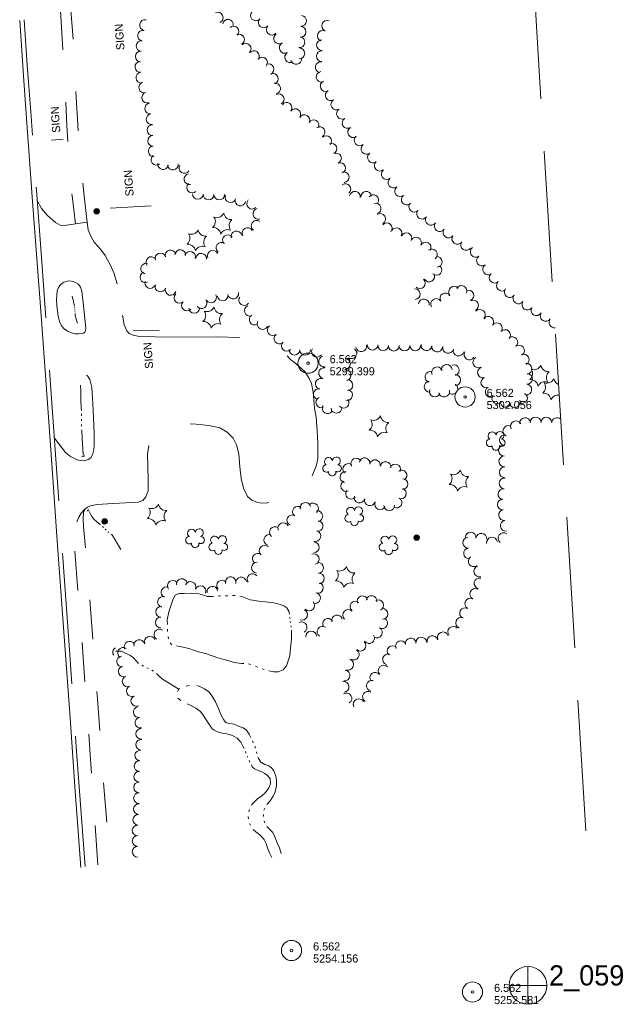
# Model space of a CAD drawing. Header units: feet. Extents: x 191031 to 192997, y 266342 to 267441.
# Tile 2 of 5: x 191639 to 192087, y 266342 to 267073. Entities that reach past the tile are written whole.
import ezdxf
from ezdxf.enums import TextEntityAlignment as Align

# ---------------------------------------------------------------- set-up
doc = ezdxf.new("R2010")
doc.units = ezdxf.units.FT
doc.header["$MEASUREMENT"] = 0
for name, pattern in [('DGN Style 3', [136.13208, 97.2372, -38.89488]), ('DGN Style 5', [68.06604, 29.17116, -38.89488]), ('DGN Style 6', [184.945154, 0.097237, -38.89488, 68.06604, -38.89488, 0.097237, -38.89488])]:
    doc.linetypes.add(name, pattern=pattern)
for name, color, linetype, lineweight in [('E_DWY', 3, 'DGN Style 3', 0), ('E_LAND_Vegetation', 20, 'Continuous', 0), ('E_MAP_Limits', 20, 'DGN Style 3', 0), ('E_MAP_PassPoints', 43, 'Continuous', 0), ('E_MISCPROP', 43, 'Continuous', 0), ('E_MISCPROP_Railing', 43, 'Continuous', 0), ('E_PATH_Sidewalk', 3, 'DGN Style 5', 0), ('E_RDWY', 43, 'Continuous', 13), ('E_RDWY_Gravel', 43, 'DGN Style 3', 13), ('E_WTR', 251, 'DGN Style 6', 0)]:
    doc.layers.add(name, color=color, linetype=linetype, lineweight=lineweight)
doc.styles.add('Style-IGR_FONT_0', font='IGR_FONT_0.shx')

# ---------------------------------------------------------------- blocks, each defined once
blk = doc.blocks.new('PP_5')
at = {"layer": 'E_MAP_PassPoints', "color": 43, "linetype": 'Continuous', "lineweight": 0}
for radius in [7.5, 0.96]:
    blk.add_circle((0, 0), radius, dxfattribs=at)
blk = doc.blocks.new('PP_6')
at = {"layer": 'E_MAP_PassPoints', "color": 43, "linetype": 'Continuous', "lineweight": 0}
for radius in [7.5, 0.96]:
    blk.add_circle((0, 0), radius, dxfattribs=at)
blk = doc.blocks.new('PHOTOC')
at = {"layer": 'E_MAP_Limits', "color": 3, "linetype": 'Continuous', "lineweight": 0}
for p, q in [((0.12, 14.06), (0.06, -13.8)), ((-13.79, 0.03), (14.12, 0.01))]:
    blk.add_line(p, q, dxfattribs=at)
blk.add_circle((0.17, 0.03), 14, dxfattribs=at)
blk = doc.blocks.new('CULVRT_1')
at = {"layer": 'E_MISCPROP_Railing', "color": 43, "linetype": 'Continuous', "lineweight": 0}
blk.add_arc((2.8, 2.1), 3.49, 216.87915, 323.11872, dxfattribs=at)
blk = doc.blocks.new('CULVRT_2')
at = {"layer": 'E_MISCPROP_Railing', "color": 43, "linetype": 'Continuous', "lineweight": 0}
blk.add_arc((0.82, 0.62), 1.03, 216.88091, 323.12048, dxfattribs=at)
blk = doc.blocks.new('CULVRT_3')
at = {"layer": 'E_MISCPROP_Railing', "color": 43, "linetype": 'Continuous', "lineweight": 0}
blk.add_arc((1.01, 0.76), 1.27, 216.88026, 323.11982, dxfattribs=at)
blk = doc.blocks.new('POLE_2')
at = {"layer": 'E_MISCPROP', "color": 1, "linetype": 'Continuous', "lineweight": 0}
for centre, radius in [((-0.01, 0.02), 2.02), ((-0.01, 0.03), 1.52), ((0, -0.01), 1.01), ((0, 0), 0.502)]:
    blk.add_circle(centre, radius, dxfattribs=at)
blk = doc.blocks.new('SIGN_1')
at = {"layer": 'E_MISCPROP', "color": 1, "linetype": 'Continuous', "lineweight": 0, "style": 'Style-IGR_FONT_0'}
blk.add_text('SIGN', height=6, rotation=359.99993, dxfattribs=at).set_placement((-9.61, -0.01), align=Align.MIDDLE_LEFT)
blk = doc.blocks.new('PINEL_1')
at = {"layer": 'E_LAND_Vegetation', "color": 94, "linetype": 'Continuous', "lineweight": 0}
for centre, start, end in [((-8.14, 7.32), 275.21125, 0.97616), ((2.26, 10.71), 215.21125, 300.97616), ((-10.4, -3.39), 335.21125, 60.97616), ((10.41, 3.41), 155.21126, 240.97617), ((-2.25, -10.7), 35.21126, 120.97617), ((8.15, -7.3), 95.21126, 180.97617)]:
    blk.add_arc(centre, 5.72, start, end, dxfattribs=at)
blk = doc.blocks.new('TREE_1')
at = {"layer": 'E_LAND_Vegetation', "color": 94, "linetype": 'Continuous', "lineweight": 0}
for centre, radius, start, end in [((-4.47, 0.2), 2.78, 78.07149, 279.08254), ((-1.47, 4.28), 2.78, 1.39448, 209.16747), ((3.57, 2.42), 2.97, 278.42359, 139.65747), ((-2.01, -4.2), 2.61, 140.77964, 358.71225), ((3.46, -3.43), 2.97, 196.0744, 79.04767)]:
    blk.add_arc(centre, radius, start, end, dxfattribs=at)
blk = doc.blocks.new('PINEL_2')
at = {"layer": 'E_LAND_Vegetation', "color": 94, "linetype": 'Continuous', "lineweight": 0}
for centre, start, end in [((-8.14, 7.32), 275.21125, 0.97616), ((2.26, 10.71), 215.21125, 300.97616), ((-10.4, -3.39), 335.21125, 60.97616), ((10.41, 3.4), 155.21125, 240.97616), ((-2.25, -10.7), 35.21125, 120.97616), ((8.15, -7.3), 95.21126, 180.97617)]:
    blk.add_arc(centre, 5.72, start, end, dxfattribs=at)
blk = doc.blocks.new('TREE_2')
at = {"layer": 'E_LAND_Vegetation', "color": 94, "linetype": 'Continuous', "lineweight": 0}
for centre, radius, start, end in [((-4.47, 0.2), 2.78, 78.07149, 279.08253), ((-1.47, 4.28), 2.78, 1.39448, 209.16747), ((3.57, 2.42), 2.97, 278.42358, 139.65747), ((-2.01, -4.2), 2.61, 140.77963, 358.71224), ((3.46, -3.43), 2.97, 196.0744, 79.04767)]:
    blk.add_arc(centre, radius, start, end, dxfattribs=at)
blk = doc.blocks.new('POLE_3')
at = {"layer": 'E_MISCPROP', "color": 1, "linetype": 'Continuous', "lineweight": 0}
for centre, radius in [((-0.01, 0.02), 2.02), ((-0.01, 0.03), 1.52), ((0, -0.01), 1.01), ((0, 0), 0.502)]:
    blk.add_circle(centre, radius, dxfattribs=at)
blk = doc.blocks.new('PINEL_3')
at = {"layer": 'E_LAND_Vegetation', "color": 94, "linetype": 'Continuous', "lineweight": 0}
for centre, start, end in [((-8.14, 7.32), 275.21125, 0.97616), ((2.26, 10.71), 215.21125, 300.97616), ((-10.4, -3.39), 335.21125, 60.97616), ((10.41, 3.41), 155.21126, 240.97617), ((-2.25, -10.7), 35.21126, 120.97617), ((8.15, -7.3), 95.21126, 180.97617)]:
    blk.add_arc(centre, 5.72, start, end, dxfattribs=at)

msp = doc.modelspace()

# ---------------------------------------------------------------- linework, layer by layer
at = {"layer": 'E_DWY', "color": 2, "linetype": 'DGN Style 3', "lineweight": 0, "flags": 128}
for points in [[(191651.7, 266938.79), (191654.81, 266932.99), (191659.32, 266927.77), (191665.34, 266922.44), (191668.79, 266920.66), (191671.7, 266920.31), (191688.63, 266922.81), (191689.55, 266917.07), (191691.44, 266912.4), (191693.93, 266908), (191696.6, 266904.86), (191699.27, 266901.67), (191702.02, 266898.06), (191703.85, 266894.83), (191706.08, 266890.83), (191708.49, 266885.28), (191711.19, 266876.07), (191713.26, 266864.78), (191714.58, 266855.56), (191714.85, 266853.67)], [(191686.03, 266860.63), (191684.87, 266871.44), (191683.71, 266874.44), (191682.71, 266876.09), (191681.73, 266876.98), (191680.08, 266877.92), (191678.09, 266878.68), (191675.95, 266879.18), (191673.92, 266879.01), (191671.5, 266878.22), (191669.92, 266877.3), (191668.38, 266875.79), (191667.28, 266873.79), (191666.44, 266871.72), (191666.16, 266868.48), (191666.05, 266865.25), (191666.33, 266860.93)], [(191666.33, 266860.93), (191667.12, 266852.65), (191668.42, 266848.38), (191669.81, 266845.56), (191671.69, 266843.52), (191674.14, 266841.94), (191676.3, 266840.84), (191678.46, 266840.01), (191680.08, 266839.83), (191682.2, 266839.92), (191686, 266840.43), (191686.9, 266841.06), (191687.53, 266842.2), (191687.7, 266843.99), (191686.03, 266860.63)], [(191714.85, 266853.67), (191716.17, 266846.59), (191718.01, 266842.02), (191719.88, 266840.18), (191722.94, 266838.95), (191727.64, 266837.93), (191750.8, 266837.32), (191785, 266837.62), (191803.76, 266837.23), (191818.66, 266834.74), (191825.48, 266832.17), (191831.08, 266829.41), (191834.79, 266825.89), (191839.53, 266820.9), (191843.94, 266817.26), (191850.06, 266811.92), (191853.44, 266806.74), (191855.11, 266802.98), (191856.23, 266796.46), (191856.9, 266790.6), (191857.3, 266784.74), (191858.55, 266778.09), (191859.28, 266767.99), (191859.69, 266758.71), (191859.8, 266747.08), (191858.54, 266741.55), (191856.7, 266736.81), (191853.69, 266730.79), (191849.36, 266726.49), (191844.74, 266722.73), (191840.19, 266720.34), (191834.69, 266717.9), (191828.9, 266715.73), (191822.39, 266714.48), (191818.16, 266714.15), (191815, 266714.56), (191810.94, 266716.43), (191807.67, 266719.16), (191804.67, 266725.18), (191802.84, 266732.35), (191802.04, 266741.07), (191801.33, 266750.9), (191799.53, 266757.39), (191796.98, 266762.34), (191792.54, 266766.93), (191787.06, 266769.97), (191778.91, 266771.79), (191769.56, 266772.74), (191762.97, 266773.13), (191755.86, 266772.95), (191749.05, 266772.24), (191744.07, 266770.51), (191739.54, 266767.71), (191736.57, 266763.74), (191734.39, 266757.35), (191733.47, 266750.46), (191733.6, 266741.3), (191733.89, 266731.73), (191733.85, 266723.38), (191732.27, 266718.93), (191729.93, 266716.23), (191726.43, 266714.98), (191722.2, 266714.65), (191707.69, 266713.86), (191696.1, 266713.09), (191691.22, 266712.11), (191688.98, 266711.08), (191686.67, 266709.53), (191684.34, 266706.63), (191682.6, 266703.84), (191677.34, 266692.31), (191674.22, 266682.5), (191672.56, 266674.03), (191671.4, 266664.05)], [(191664.47, 266762.32), (191667.61, 266758.15), (191672.65, 266751.84), (191676.34, 266748.87), (191681.2, 266746.45), (191683.69, 266745.8), (191686.84, 266745.69), (191689.43, 266746.57), (191691.32, 266747.92), (191692.58, 266750.1), (191693.77, 266753.89), (191693.97, 266756.95), (191693.8, 266766.36), (191692.92, 266788.05), (191692.13, 266799.97), (191690.59, 266806.01), (191688.95, 266808.57), (191686.48, 266810.67), (191684.39, 266811.85), (191681.66, 266812.24), (191679.3, 266811.87), (191676.72, 266810.74), (191674.99, 266809.56), (191672.61, 266807.59), (191670.78, 266804.88), (191662.27, 266793.38)]]:
    msp.add_lwpolyline(points, dxfattribs=at)
at = {"layer": 'E_LAND_Vegetation', "color": 94, "linetype": 'Continuous', "lineweight": 0}
for centre, radius, start, end in [((191813.9, 267076.28), 4.01, 132.80595, 312.79063), ((191731.62, 267069.08), 3.99, 79.3255, 259.31018), ((191785.61, 267074.67), 3.94, 294.06601, 114.05069), ((191793.19, 267069.37), 3.94, 352.07148, 172.05616), ((191819.73, 267071.14), 4.01, 139.49541, 319.48009), ((191847.39, 267072.2), 4.01, 267.27315, 87.25782), ((191866.67, 267068.58), 4.01, 69.01154, 248.99622), ((191730.14, 267061.25), 3.99, 79.3255, 259.31018), ((191797.36, 267064.41), 3.94, 312.28401, 132.26868), ((191825.74, 267065.73), 4.01, 137.56752, 317.5522), ((191846.98, 267064.21), 4.01, 266.85695, 86.84163), ((191863.55, 267061.11), 4.01, 66.79678, 246.78146), ((191729.13, 267053.48), 3.99, 83.35876, 263.34343), ((191801.45, 267058.45), 3.94, 296.19845, 116.18313), ((191831.15, 267059.19), 4.01, 123.07681, 303.06148), ((191846.16, 267056.36), 4.01, 263.2887, 83.27338), ((191862.94, 267054.23), 4.01, 92.56332, 272.548), ((191806.34, 267051.63), 3.94, 312.70234, 132.68702), ((191812.36, 267046.03), 3.94, 322.97846, 142.96314), ((191835.33, 267052.13), 4.01, 117.71097, 297.69565), ((191846.08, 267048.1), 4.01, 269.96588, 89.95056), ((191862.87, 267046.03), 4.01, 87.52439, 267.50907), ((191728.47, 267045.66), 3.99, 86.71139, 266.69606), ((191818.45, 267041.27), 3.94, 318.93142, 138.9161), ((191839.21, 267045.24), 4.01, 120.95742, 300.9421), ((191843.69, 267043.89), 4.01, 191.44455, 11.42923), ((191728.22, 267038), 3.99, 94.95108, 274.93576), ((191823.26, 267036.36), 3.94, 294.10561, 114.09029), ((191861.98, 267037.77), 4.01, 79.24145, 259.22613), ((191728.91, 267030.05), 3.99, 94.95108, 274.93576), ((191826.48, 267029.17), 3.94, 294.10561, 114.09029), ((191862.64, 267030.59), 4.01, 99.14874, 279.13341), ((191730.99, 267022.78), 3.99, 106.20718, 286.19185), ((191828.18, 267021.99), 3.94, 281.0221, 101.00678), ((191865.69, 267023.87), 4.01, 115.86266, 295.84734), ((191733.23, 267015.24), 3.99, 109.15612, 289.1408), ((191830.9, 267014.07), 3.94, 296.74249, 116.72717), ((191869.44, 267016.99), 4.01, 120.82456, 300.80924), ((191873.55, 267010.1), 4.01, 120.82456, 300.80924), ((191735.48, 267007.18), 3.99, 97.56049, 277.54517), ((191836.68, 267007.66), 3.94, 323.7922, 143.77688), ((191843.11, 267003.01), 3.94, 325.49466, 145.47934), ((191877.72, 267003.28), 4.01, 121.4722, 301.45688), ((191736.53, 266999.27), 3.99, 97.56049, 277.54517), ((191849.88, 266998.6), 3.94, 331.19206, 151.17674), ((191856.73, 266994.78), 3.94, 330.41284, 150.39752), ((191881.9, 266996.43), 4.01, 121.35335, 301.33803), ((191737.23, 266991.15), 3.99, 92.56671, 272.55138), ((191861.11, 266989.69), 3.94, 302.92169, 122.90637), ((191886.07, 266989.58), 4.01, 121.35335, 301.33803), ((191737.59, 266983.18), 3.99, 92.56671, 272.55138), ((191866.07, 266983.03), 3.94, 315.78135, 135.76603), ((191890.86, 266983.47), 4.01, 128.54709, 308.53177), ((191738.09, 266975.33), 3.99, 95.68777, 275.67245), ((191870.09, 266977.33), 3.94, 294.36692, 114.3516), ((191895.84, 266977.14), 4.01, 127.60715, 307.59183), ((191740.09, 266969.09), 3.99, 127.13298, 307.11765), ((191873.32, 266970.17), 3.94, 293.68789, 113.67257), ((191900.73, 266970.79), 4.01, 127.60715, 307.59183), ((191745.02, 266965.87), 3.99, 170.33576, 350.32044), ((191752.28, 266965.52), 3.99, 187.33198, 7.31666), ((191760.87, 266963), 3.99, 146.37429, 326.35897), ((191876.37, 266963), 3.94, 291.25895, 111.24363), ((191905.79, 266964.69), 4.01, 130.24205, 310.22672), ((191764.63, 266954.74), 3.99, 100.02624, 280.01092), ((191879.04, 266956.23), 3.94, 274.60765, 94.59233), ((191911, 266958.48), 4.01, 127.99589, 307.98056), ((191915.94, 266952.16), 4.01, 127.99589, 307.98056), ((191766.58, 266948.51), 3.99, 133.52391, 313.50859), ((191880.35, 266947.34), 3.94, 308.68243, 128.66711), ((191920.88, 266945.84), 4.01, 127.99589, 307.98056), ((191770.8, 266943.72), 3.99, 177.59691, 357.58158), ((191778.77, 266943.38), 3.99, 177.59691, 357.58158), ((191786.68, 266943.27), 3.99, 179.38586, 359.37054), ((191795.04, 266941.36), 3.99, 160.00169, 339.98637), ((191887.32, 266941.73), 3.94, 351.53097, 171.51565), ((191895.69, 266941.71), 3.94, 7.14331, 187.12798), ((191900.96, 266939.27), 3.94, 322.57572, 142.5604), ((191925.81, 266939.52), 4.01, 127.99589, 307.98056), ((191802.34, 266938.91), 3.99, 167.31223, 347.29691), ((191811.03, 266936.49), 3.99, 136.44512, 316.4298), ((191815.69, 266928.96), 3.99, 102.34548, 282.33016), ((191902.7, 266932.87), 3.94, 287.06518, 107.04986), ((191931.41, 266934.24), 4.01, 136.81294, 316.79762), ((191906.09, 266925.2), 3.94, 301.27173, 121.25641), ((191937.12, 266929.06), 4.01, 145.20391, 325.18859), ((191943.71, 266924.48), 4.01, 145.20391, 325.18859), ((191807.6, 266914.61), 3.99, 29.13744, 209.12211), ((191814.38, 266920.04), 3.99, 53.7097, 233.69438), ((191910.93, 266918.29), 3.94, 318.58235, 138.56703), ((191918.19, 266914.53), 3.99, 330.24609, 150.23076), ((191950.32, 266919.84), 4.01, 143.55006, 323.53474), ((191793.11, 266909.32), 3.99, 37.33889, 217.32357), ((191799.45, 266912.23), 3.99, 14.27636, 194.26103), ((191925.51, 266910.86), 3.99, 336.36702, 156.3517), ((191932.63, 266907.58), 3.99, 332.66481, 152.64948), ((191956.78, 266915.08), 4.01, 143.55006, 323.53474), ((191963.26, 266910.39), 4.01, 144.24436, 324.22904), ((191788.34, 266903.78), 3.99, 53.90709, 233.89177), ((191939.72, 266903.91), 3.99, 332.66481, 152.64948), ((191969.78, 266905.84), 4.01, 145.95838, 325.94306), ((191976.9, 266900.77), 4.01, 125.56254, 305.54722), ((191736.36, 266893.13), 3.99, 38.69529, 218.67997), ((191743.08, 266895.86), 3.99, 19.97853, 199.96321), ((191750.6, 266898.06), 3.99, 16.03395, 196.01863), ((191757.77, 266898.36), 3.99, 356.68692, 176.6716), ((191765.08, 266897.04), 3.99, 343.07086, 163.05554), ((191773.3, 266895.6), 3.99, 354.13457, 174.11925), ((191781.84, 266897.87), 3.99, 24.7063, 204.69098), ((191944.39, 266898.88), 3.99, 306.43289, 126.41757), ((191948.07, 266893.33), 3.99, 273.62758, 93.61226), ((191981.56, 266894.24), 4.01, 125.56254, 305.54722), ((191732.49, 266888.29), 3.99, 76.99123, 256.97591), ((191947.78, 266887.34), 3.99, 228.37252, 48.3572), ((191986.23, 266887.71), 4.01, 125.56254, 305.54722), ((191731.92, 266881.84), 3.99, 111.37009, 291.35477), ((191942.4, 266882.43), 3.99, 211.52974, 31.51441), ((191990.96, 266881.58), 4.01, 132.59401, 312.57868), ((191735.56, 266877.62), 3.99, 159.86584, 339.85052), ((191743.02, 266875), 3.99, 161.71365, 341.69833), ((191935.53, 266877.51), 3.99, 225.97933, 45.96401), ((191960.91, 266871.25), 3.99, 39.92126, 219.90593), ((191966.4, 266871.76), 3.99, 333.51242, 153.49709), ((191996.39, 266875.67), 4.01, 132.59401, 312.57868), ((191750.6, 266872.49), 3.99, 161.71365, 341.69833), ((191757.21, 266866.57), 3.99, 133.31431, 313.29899), ((191780.63, 266866.9), 3.99, 210.08131, 30.06599), ((191789.24, 266868.39), 3.99, 187.92304, 7.90771), ((191797, 266869.78), 3.99, 190.53136, 10.51603), ((191805.14, 266864.94), 3.99, 145.20268, 325.18735), ((191931.74, 266869.34), 3.99, 272.56314, 92.54782), ((191954.39, 266866.14), 3.99, 31.00771, 210.99239), ((191971.57, 266868.36), 3.99, 292.63968, 112.62435), ((192002.2, 266870.84), 4.01, 144.33557, 324.32025), ((192008.71, 266866.18), 4.01, 144.81944, 324.80412), ((191762.72, 266860.94), 3.99, 135.92809, 315.91277), ((191773.55, 266862.63), 3.99, 218.35255, 38.33723), ((191809.34, 266856.99), 3.99, 109.53171, 289.51639), ((191938.52, 266861.71), 3.99, 352.74703, 172.7317), ((191947.55, 266862.03), 3.99, 31.00771, 210.99239), ((191974.92, 266860.91), 3.99, 298.12421, 118.10889), ((192015.26, 266861.56), 4.01, 144.81944, 324.80412), ((191768.18, 266859.11), 3.99, 181.26722, 1.2519), ((191812.95, 266850.4), 3.99, 121.61798, 301.60266), ((191980.04, 266854.02), 3.99, 318.19956, 138.18424), ((191986.29, 266848.76), 3.99, 323.59821, 143.58288), ((192021.96, 266857.44), 4.01, 148.87353, 328.8582), ((192028.79, 266853.12), 4.01, 147.43209, 327.41677), ((191818.88, 266847.15), 3.99, 152.10542, 332.09009), ((191826.36, 266842.61), 3.99, 128.77228, 308.75695), ((191992.71, 266844.02), 3.99, 323.59821, 143.58288), ((192035.43, 266848.35), 4.01, 143.03275, 275.02859), ((191831.36, 266836.39), 3.99, 128.77228, 308.75695), ((191998.67, 266838.98), 3.99, 318.92078, 138.90546), ((191836.82, 266830.93), 3.99, 135.45161, 315.43629), ((191892.01, 266830.63), 3.99, 191.02103, 11.00571), ((191900.38, 266831.85), 3.99, 176.74989, 356.73456), ((191908.35, 266831.4), 3.99, 176.74989, 356.73456), ((191916.19, 266831.1), 3.99, 180.27726, 0.26193), ((191924.14, 266831.14), 3.99, 181.07202, 1.0567), ((191932.11, 266831.29), 3.99, 181.07202, 1.0567), ((191940.37, 266831.37), 3.99, 173.26561, 353.25028), ((191948.29, 266830.43), 3.99, 173.2656, 353.25028), ((192004.11, 266833.74), 3.99, 308.18643, 128.17111), ((192009.04, 266827.47), 3.99, 308.18643, 128.17111), ((191842.55, 266828.13), 3.99, 178.25031, 358.23498), ((191850.33, 266828.01), 3.99, 183.73615, 3.72083), ((191859.15, 266826.59), 3.99, 146.6241, 326.60877), ((191864.41, 266819.35), 3.99, 103.87331, 283.85799), ((191884.71, 266825.42), 3.99, 236.20877, 56.19345), ((191956.48, 266829.41), 3.99, 165.75568, 345.74036), ((191964.21, 266827.45), 3.99, 165.75568, 345.74036), ((191972.22, 266824.54), 3.99, 148.61138, 328.59606), ((192012.51, 266820.8), 3.99, 296.03661, 116.02128), ((191879.99, 266817.6), 3.99, 270.12851, 90.11319), ((191955.4, 266812.98), 4.07, 4.32448, 184.30916), ((191960.66, 266812.85), 4.07, 288.83843, 108.82311), ((191978.86, 266818.72), 3.99, 118.24431, 298.22899), ((192014.62, 266814), 3.99, 275.83803, 95.82271), ((191864.45, 266810.7), 3.99, 80.97885, 260.96353), ((191880.41, 266809.22), 3.99, 282.19201, 102.17669), ((191943.39, 266807.78), 4.07, 73.6409, 253.62558), ((191948.29, 266811.24), 4.07, 23.24693, 203.23161), ((191961.67, 266805.53), 4.07, 271.16203, 91.14671), ((191982.28, 266811.05), 3.99, 105.36862, 285.3533), ((192015.08, 266806.44), 3.99, 265.35419, 85.33886), ((191861.98, 266802.77), 3.99, 71.88711, 251.87179), ((191881.77, 266801.78), 3.99, 271.51871, 91.50338), ((191942.72, 266800.57), 4.07, 94.25334, 274.23802), ((191959.57, 266799.13), 4.07, 238.27484, 58.25952), ((191984.74, 266803.68), 3.99, 110.99854, 290.98322), ((192014.43, 266798.49), 3.99, 265.35419, 85.33886), ((192022.99, 266800.35), 5.72, 309.27943, 35.04434), ((192029.7, 266808.99), 5.72, 249.27944, 335.04435), ((192040.54, 266807.5), 5.72, 189.27944, 247.73831), ((191860.6, 266795.22), 3.99, 79.86658, 259.85126), ((191881.53, 266794.41), 3.99, 256.18036, 76.16503), ((191946.6, 266797.08), 4.07, 159.81917, 339.80385), ((191953.43, 266797.05), 4.07, 193.18863, 13.17331), ((191988.05, 266796.73), 3.99, 118.24088, 298.22556), ((191992.92, 266791.91), 3.99, 144.3113, 324.29597), ((192011.31, 266792.14), 3.99, 242.05018, 62.03486), ((192027.12, 266790.22), 5.72, 9.27943, 95.04434), ((192037.96, 266788.73), 5.72, 80.99871, 155.04434), ((191862.37, 266789.03), 3.99, 114.70356, 294.68823), ((191867.04, 266784.68), 3.99, 149.59629, 329.58096), ((191878.92, 266788.63), 3.99, 220.13691, 40.12158), ((191999.19, 266789.34), 3.99, 171.25576, 351.24044), ((192005.85, 266789.15), 3.99, 201.90772, 21.8924), ((191873.62, 266784.9), 3.99, 184.41648, 4.40116), ((192006.71, 266771.24), 4.02, 27.12473, 207.10941), ((192013.56, 266773.61), 4.02, 6.96472, 186.9494), ((192021.35, 266774.1), 4.02, 1.02205, 181.00672), ((192029.3, 266773.93), 4.02, 358.62093, 178.60561), ((192037.3, 266773.59), 4.02, 48.82451, 177.79137), ((191998.54, 266760.93), 4.02, 84.56098, 264.54566), ((192001.13, 266767.72), 4.02, 65.47012, 245.4548), ((191997.9, 266753.17), 4.02, 91.20547, 271.19015), ((191882.35, 266739.55), 3.95, 46.48716, 226.47183), ((191888.28, 266743.59), 3.95, 28.56936, 208.55403), ((191894.49, 266743.91), 3.95, 349.07247, 169.05715), ((191902.24, 266742.41), 3.95, 349.07247, 169.05715), ((191910.08, 266741.05), 3.95, 350.52313, 170.50781), ((191917.27, 266739.23), 3.95, 338.33386, 158.31854), ((191998.2, 266745.22), 4.02, 93.47573, 273.46041), ((191880.22, 266733.46), 3.95, 79.76759, 259.75226), ((191921.86, 266734.78), 3.95, 304.57631, 124.56099), ((191998.51, 266737.06), 4.02, 89.84236, 269.82704), ((191880.75, 266726.83), 3.95, 113.82246, 293.80714), ((191922.7, 266728.26), 3.95, 269.25988, 89.24456), ((191998.29, 266728.84), 4.02, 84.57246, 264.55714), ((191884.39, 266721.16), 3.95, 140.79743, 320.78211), ((191921.44, 266721.27), 3.95, 250.18598, 70.17066), ((191997.49, 266720.8), 4.02, 83.65436, 263.63904), ((191850.58, 266710.65), 3.98, 13.60768, 193.59236), ((191856.29, 266710.24), 3.98, 310.04126, 130.02593), ((191890.71, 266718.32), 3.95, 164.91581, 344.90049), ((191898.36, 266716.23), 3.95, 164.13155, 344.11623), ((191906.03, 266713.37), 3.95, 155.49733, 335.48201), ((191918.16, 266714.6), 3.95, 238.4092, 58.39388), ((191997.03, 266713.07), 4.02, 91.06271, 271.04739), ((191845.01, 266707.82), 3.98, 50.74679, 230.73147), ((191859.46, 266704.54), 3.98, 277.76634, 97.75102), ((191912.78, 266712.54), 3.95, 181.3909, 1.37558), ((191997.96, 266705.38), 4.02, 98.66132, 278.646), ((191834.19, 266695.68), 3.98, 24.10352, 204.08819), ((191840.89, 266701.54), 3.98, 62.31298, 242.29766), ((191859.61, 266697.22), 3.98, 261.87869, 81.86336), ((191999.17, 266697.43), 4.02, 98.66132, 278.646), ((191827.98, 266692.67), 3.98, 52.62692, 232.6116), ((191858, 266689.74), 3.98, 253.76788, 73.75256), ((191973.12, 266688.54), 4.02, 354.30646, 174.29114), ((191981.12, 266687.75), 4.02, 354.30646, 174.29114), ((191997.54, 266688.25), 4.02, 54.19712, 234.1818), ((191823.77, 266686.85), 3.98, 73.12276, 253.10744), ((191856.92, 266681.39), 3.98, 267.75316, 87.73784), ((191971.36, 266684.82), 4.02, 94.56769, 274.55237), ((191989.02, 266684.87), 4.02, 8.39021, 188.37489), ((191820.39, 266678.74), 3.98, 46.48755, 226.47223), ((191972, 266676.81), 4.02, 94.56769, 274.55237), ((191814.59, 266666.27), 3.98, 87.70234, 267.68702), ((191815.27, 266672.86), 3.98, 51.06807, 231.05275), ((191856.75, 266672.64), 3.98, 289.91825, 109.90293), ((191860.08, 266666.1), 3.98, 273.82628, 93.81096), ((191975.47, 266671), 4.02, 125.1396, 305.12428), ((191979.57, 266663.42), 4.02, 106.59992, 286.5846), ((191752.21, 266652.75), 3.98, 37.55676, 217.54144), ((191758.92, 266654.09), 3.98, 9.02628, 189.01096), ((191765.36, 266651.98), 3.98, 336.50808, 156.49276), ((191788.81, 266653.01), 3.98, 40.25726, 220.24194), ((191795.12, 266655.49), 3.98, 12.87088, 192.85556), ((191802.95, 266655.24), 3.98, 10.53952, 190.52419), ((191811.35, 266657.83), 3.98, 37.6951, 217.67978), ((191860.61, 266658.15), 3.98, 273.82628, 93.81096), ((191979.81, 266654.58), 4.02, 77.10847, 257.09315), ((191747.57, 266648.02), 3.98, 68.34038, 248.32506), ((191772.77, 266648.85), 3.98, 338.60839, 158.59306), ((191781.57, 266648.41), 3.98, 10.41913, 190.40381), ((191859.79, 266651.29), 3.98, 249.4513, 69.43598), ((191976.54, 266646.72), 4.02, 62.68804, 242.67272), ((191744.92, 266640.85), 3.98, 76.92428, 256.90896), ((191853.41, 266638.27), 4.02, 224.9023, 44.88698), ((191857.78, 266643.73), 4.02, 252.91038, 72.89506), ((191887.69, 266637.34), 4.02, 52.08541, 232.07009), ((191892.97, 266641.3), 4.02, 20.65101, 200.63569), ((191899.64, 266641.47), 4.02, 350.2977, 170.28238), ((191904.62, 266638.35), 4.02, 294.89504, 114.87971), ((191972.84, 266639.58), 4.02, 62.61082, 242.59549), ((191743.58, 266633.42), 3.98, 87.80317, 267.78785), ((191848.13, 266631.32), 4.02, 248.0315, 68.01618), ((191882.36, 266631.12), 4.02, 47.5638, 227.54848), ((191907.7, 266631.94), 4.02, 269.49536, 89.48003), ((191969.03, 266632.45), 4.02, 61.3814, 241.36608), ((191743.29, 266625.56), 3.98, 90.36244, 270.34712), ((191847.75, 266622.05), 4.02, 296.86686, 116.85154), ((191867.38, 266624.51), 4.02, 34.07724, 214.06192), ((191874.06, 266627.11), 4.02, 13.63136, 193.61604), ((191907.61, 266625.03), 4.02, 239.54657, 59.53125), ((191966.17, 266625.27), 4.02, 69.36833, 249.35301), ((191742.32, 266616.61), 3.98, 56.03313, 236.01781), ((191854.9, 266615.15), 4.02, 2.56384, 182.54852), ((191863.31, 266618.69), 4.02, 56.03313, 236.01781), ((191903.54, 266618.1), 4.02, 239.54657, 59.53125), ((191952.63, 266614.5), 4.02, 22.12379, 202.10847), ((191960.23, 266618.66), 4.02, 42.03744, 222.02212), ((191720.16, 266607.6), 3.98, 26.79713, 206.78181), ((191727.35, 266608.84), 3.98, 12.73776, 192.72244), ((191735.25, 266611.3), 3.98, 22.01378, 201.99846), ((191891.5, 266608.38), 4.02, 227.55864, 47.54332), ((191897.86, 266614), 4.02, 213.53295, 33.51763), ((191921.55, 266607.98), 4.02, 25.76426, 205.74894), ((191928.72, 266609.98), 4.02, 11.09821, 191.08289), ((191936.52, 266610.68), 4.02, 5.5263, 185.51098), ((191944.76, 266611.75), 4.02, 13.18863, 193.17331), ((191715.37, 266602.99), 3.98, 56.30516, 236.28984), ((191886.44, 266601.7), 4.02, 237.57715, 57.56183), ((191915.26, 266604.29), 4.02, 45.07565, 225.06033), ((191714.68, 266596.64), 3.98, 98.57549, 278.56017), ((191882.29, 266594.3), 4.02, 249.94886, 69.93354), ((191911.95, 266598.26), 4.02, 71.37132, 251.356), ((191715.91, 266589.24), 3.98, 111.00169, 290.98637), ((191879.63, 266586.27), 4.02, 261.87869, 81.86336), ((191908.66, 266589.86), 4.02, 43.1731, 223.15777), ((191718.76, 266581.8), 3.98, 111.00169, 290.98637), ((191899.96, 266578.59), 4.02, 78.52913, 258.51381), ((191902.46, 266584.51), 4.02, 38.89269, 218.87737), ((191721.88, 266574.61), 3.98, 114.56636, 294.55104), ((191878.91, 266577.77), 4.02, 276.58293, 96.56761), ((191725.19, 266567.36), 3.98, 114.56636, 294.55104), ((191880.98, 266569.18), 4.02, 303.03124, 123.01591), ((191890.07, 266564.92), 4.02, 27.91504, 207.89972), ((191897.04, 266570.43), 4.02, 58.12252, 238.1072), ((191726.96, 266559.07), 3.98, 99.46489, 279.44956), ((191728.27, 266551.21), 3.98, 99.46489, 279.44956), ((191728.81, 266542.98), 3.98, 91.33238, 271.31706), ((191728.88, 266534.77), 3.98, 84.52, 264.50468), ((191728.12, 266526.84), 3.98, 84.52, 264.50468), ((191727.57, 266519.03), 3.98, 88.32999, 268.31466), ((191727.34, 266511.07), 3.98, 88.32999, 268.31466), ((191727.21, 266503.15), 3.98, 89.78092, 269.7656), ((191727.18, 266495.18), 3.98, 89.78092, 269.7656), ((191727.12, 266487.09), 3.98, 86.38646, 266.37114), ((191726.61, 266479.14), 3.98, 86.38646, 266.37114), ((191726.11, 266471.19), 3.98, 86.38646, 266.37114), ((191726.14, 266463.36), 3.98, 90.18991, 270.17458), ((191726.16, 266455.39), 3.98, 90.18991, 270.17458)]:
    msp.add_arc(centre, radius, start, end, dxfattribs=at)
at = {"layer": 'E_MAP_Limits', "color": 3, "linetype": 'DGN Style 3', "lineweight": 0, "flags": 128}
msp.add_lwpolyline([(192058.71, 266470.92), (192017.12, 267148.39)], dxfattribs=at)
at = {"layer": 'E_MISCPROP', "color": 1, "linetype": 'Continuous', "lineweight": 0}
for p, q in [((191662.25, 266983.77), (191670.98, 266984.44)), ((191705.71, 266933.16), (191736.16, 266934.8)), ((191722.89, 266842.65), (191742.06, 266842.41))]:
    msp.add_line(p, q, dxfattribs=at)
at = {"layer": 'E_PATH_Sidewalk', "color": 2, "linetype": 'DGN Style 5', "lineweight": 0, "flags": 128}
for points in [[(191668.9, 267079.74), (191670.26, 267059.05), (191672.47, 267021.57), (191673.73, 266994.89), (191675.51, 266965.64), (191677.46, 266942.37)], [(191688.63, 266922.81), (191686.46, 266942.19), (191683.81, 266967.27), (191682.09, 266990.53), (191680.27, 267021.67), (191678.79, 267053), (191676.69, 267080.12)], [(191677.46, 266942.37), (191679.94, 266921.53)], [(191687.22, 266709.9), (191686.1, 266707.05), (191685.72, 266702.45), (191685.97, 266696.69), (191689.54, 266656.71), (191693.58, 266606.15), (191696.35, 266568.94), (191700.58, 266510.33), (191705.86, 266447.19)], [(191696.62, 266445.75), (191694.4, 266479.5), (191691.24, 266523.74), (191687.43, 266576.77), (191683.65, 266627.18), (191678.32, 266694.45)]]:
    msp.add_lwpolyline(points, dxfattribs=at)
at = {"layer": 'E_RDWY', "color": 30, "linetype": 'Continuous', "lineweight": 13, "flags": 128}
for points in [[(191643.3, 267006.55), (191641.57, 267031.44), (191638.67, 267072.41)], [(191684.07, 266443.77), (191679.63, 266503.9), (191676, 266554.91), (191671.21, 266621.86), (191666.54, 266686.18), (191663.44, 266729.25), (191658.69, 266795.31), (191654.47, 266853.42), (191648.27, 266938.09), (191643.3, 267006.55)]]:
    msp.add_lwpolyline(points, dxfattribs=at)
at = {"layer": 'E_RDWY_Gravel', "color": 30, "linetype": 'DGN Style 3', "lineweight": 13, "flags": 128}
msp.add_lwpolyline([(191687.2, 266444.31), (191680.56, 266533.14), (191675.26, 266608.78), (191670.21, 266681.15), (191663.84, 266771.2), (191658.76, 266843.01), (191654.91, 266896.45), (191651.12, 266946.52), (191646.91, 267004.63), (191644.32, 267039.31), (191642.07, 267073.07)], dxfattribs=at)
at = {"layer": 'E_WTR', "color": 150, "linetype": 'Continuous', "lineweight": 0, "flags": 128}
for points in [[(191679.23, 266860.51), (191679.14, 266861.48), (191678.4, 266865.06), (191677.93, 266866.55), (191677.54, 266867.77)], [(191679.36, 266858.97), (191679.32, 266859.48)], [(191679.53, 266857.43), (191679.48, 266857.94)], [(191679.69, 266855.89), (191679.65, 266856.4)], [(191681.64, 266847.67), (191680.44, 266850.82), (191679.8, 266853.99), (191679.75, 266854.86)], [(191683.66, 266801.84), (191683.93, 266796.8), (191684.1, 266791.11), (191684.35, 266784.67), (191684.39, 266783)], [(191684.45, 266780.4), (191684.48, 266779.1)], [(191684.5, 266776.5), (191684.51, 266775.2)], [(191684.54, 266772.6), (191684.57, 266771.3)], [(191684.62, 266768.7), (191684.64, 266768.14), (191684.97, 266762.61), (191685.34, 266757.95), (191685.58, 266754.47), (191685.78, 266749.88)], [(191690.01, 266708.52), (191691.01, 266706.39), (191692.18, 266704.18), (191693.83, 266702.08), (191695.54, 266700.55), (191698.54, 266698.02)], [(191700, 266696.81), (191700.7, 266696.23), (191700.72, 266696.21)], [(191702.05, 266694.87), (191702.72, 266694.2)], [(191704.1, 266692.91), (191704.85, 266692.34)], [(191706.36, 266691.2), (191706.9, 266690.79), (191709.41, 266686.97), (191711.27, 266683.97), (191713.67, 266679.76)], [(191756.9, 266647.06), (191754, 266645.92), (191752.47, 266643.05), (191751.09, 266638.61), (191749.39, 266633.46), (191748.08, 266627.61), (191748.23, 266624.19)], [(191782.4, 266644.85), (191778.05, 266644.9), (191774.23, 266646.04), (191770.86, 266647.11), (191765.76, 266647.41), (191760.61, 266647.01), (191757.02, 266647.11), (191756.9, 266647.06)], [(191787.72, 266645.28), (191786.97, 266645.29), (191785.95, 266645.19)], [(191793.07, 266645.35), (191791.29, 266645.24)], [(191798.41, 266645.63), (191796.63, 266645.55)], [(191827.13, 266640.26), (191821.06, 266640.95), (191815.87, 266641.33), (191811.72, 266642.11), (191809.61, 266642.28), (191803.46, 266644.81), (191801.93, 266645.09)], [(191838.91, 266631.72), (191838.36, 266634.01), (191836.76, 266636.57), (191834.59, 266638.05), (191831.12, 266639.21), (191827.13, 266640.26)], [(191839.05, 266628.46), (191839.04, 266629.55)], [(191839.53, 266625.23), (191839.36, 266626.31)], [(191748.35, 266620.63), (191748.4, 266618.84)], [(191839.35, 266604.1), (191840.25, 266613.34), (191840.33, 266619.39), (191840.27, 266619.84)], [(191840, 266622), (191839.86, 266623.08)], [(191748.72, 266615.29), (191749.06, 266613.54)], [(191726.88, 266595.21), (191726.57, 266595.39), (191723.07, 266599.26), (191720.35, 266601.24), (191717.58, 266602.43), (191715.61, 266603.48), (191714.09, 266604.2), (191712.69, 266604.22), (191710.67, 266604.22), (191709.71, 266604.27)], [(191750.34, 266610.35), (191751.58, 266609.07)], [(191755.04, 266608.24), (191757.64, 266607.64), (191764.19, 266606.26), (191768.28, 266604.7), (191771.13, 266603.68), (191776.79, 266602.45), (191779.93, 266601.42)], [(191823.56, 266589.64), (191827.06, 266589.01), (191830.47, 266588.99), (191834.17, 266590.47), (191836.59, 266593.29), (191837.91, 266597.12), (191838.96, 266600.93), (191839.35, 266604.1)], [(191779.93, 266601.42), (191782.22, 266600.67), (191785.69, 266599.43), (191789.24, 266598.36), (191793.85, 266597.16), (191797.85, 266595.77), (191803.22, 266595.22), (191804.88, 266595.14)], [(191730.53, 266593.14), (191729.31, 266593.83)], [(191734.3, 266591.33), (191733.02, 266591.88)], [(191738.02, 266589.4), (191736.8, 266590.07)], [(191808.43, 266594.86), (191810.14, 266594.37)], [(191813.5, 266593.18), (191815.13, 266592.47)], [(191818.44, 266591.13), (191820.12, 266590.55)], [(191756.74, 266576.15), (191749.03, 266580.89), (191744.62, 266583.49), (191742.24, 266585.75), (191740.24, 266587.75)], [(191757.2, 266576.49), (191756.6, 266576.05), (191755.62, 266574.4)], [(191764.74, 266578.86), (191762.11, 266578.41)], [(191793.83, 266550.48), (191791.69, 266551.26), (191789.93, 266553.55), (191787.92, 266557.31), (191785.86, 266562.21), (191784, 266566.59), (191781.44, 266570.95), (191778.85, 266573.98), (191775.68, 266576.3), (191771.74, 266578.4), (191770.03, 266578.75)], [(191756.06, 266569.28), (191758.18, 266567.66)], [(191762.86, 266565.12), (191766.18, 266563.61), (191769.23, 266562.08), (191772.76, 266559.44), (191774.72, 266556.81), (191776.97, 266553.41), (191779.42, 266549.57), (191781.39, 266546.68), (191783.02, 266545.53), (191786.14, 266544.27), (191788.89, 266543.43), (191792.42, 266542.88)], [(191810.08, 266540.13), (191808.8, 266542.74), (191807.01, 266545.55), (191804.31, 266547.27), (191801.45, 266548.46), (191798.33, 266549.8), (191796.47, 266550.33), (191793.83, 266550.48)], [(191792.42, 266542.88), (191796.59, 266541.67), (191800.09, 266539.81), (191802.59, 266536.68), (191804.3, 266533.69), (191805.09, 266532.01)], [(191811.96, 266536.33), (191811.34, 266537.6)], [(191813.49, 266532.39), (191813.11, 266533.75)], [(191806.09, 266529.8), (191806.52, 266528.66)], [(191807.39, 266526.4), (191807.89, 266525.29)], [(191814.63, 266528.3), (191814.61, 266528.37), (191814.25, 266529.66)], [(191828.77, 266511.4), (191827.11, 266515.44), (191825.42, 266517.73), (191823.44, 266519.04), (191820.41, 266520.22), (191817.54, 266521.76), (191815.75, 266524.48), (191815.43, 266525.59)], [(191808.89, 266523.08), (191809.4, 266521.98)], [(191810.49, 266519.81), (191811.2, 266518.5), (191812.76, 266516.9), (191815.08, 266516.04), (191818.2, 266514.69), (191820.45, 266513.48), (191822.45, 266511.9), (191823.55, 266510.73), (191824.47, 266509.81)], [(191824.47, 266509.81), (191824.73, 266505.79), (191823.47, 266502.75), (191820.9, 266499.31), (191818.3, 266496.83), (191815.16, 266494.67), (191811.13, 266490.73), (191810.71, 266489.85)], [(191822.01, 266490.38), (191824.42, 266493.16), (191826.72, 266496.59), (191828.24, 266499.9), (191829.26, 266504.41), (191829.25, 266508.53), (191828.77, 266511.4)], [(191819.86, 266486.16), (191820.47, 266487.63)], [(191808.06, 266481.51), (191808.04, 266481.39), (191808.29, 266479.76)], [(191809.18, 266486.67), (191808.8, 266485.89), (191808.65, 266485)], [(191819.57, 266481.45), (191819.55, 266483.04)], [(191809.1, 266476.35), (191809.84, 266474.75)], [(191820.31, 266476.75), (191819.93, 266478.3)], [(191832.66, 266454.01), (191831.33, 266458.17), (191829.76, 266461.87), (191827.98, 266466.43), (191826.35, 266469.6), (191823.42, 266472.53), (191822.08, 266474.17)], [(191811.96, 266471.99), (191813.71, 266470.26), (191816.87, 266468.04), (191819.92, 266464.49), (191821.37, 266461.58), (191822.56, 266458.3), (191823.96, 266454.51), (191825.81, 266451.14)]]:
    msp.add_lwpolyline(points, dxfattribs=at)

# ---------------------------------------------------------------- block references
at = {"layer": 'E_LAND_Vegetation', "color": 94, "linetype": 'Continuous', "lineweight": 0, "xscale": 1.000000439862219, "yscale": 1.000000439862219, "zscale": 1.000000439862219, "rotation": 94.06818548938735}
for name, p in [('PINEL_1', (191788.91, 266921.69)), ('PINEL_1', (191770.03, 266909.35)), ('PINEL_1', (191781.77, 266851.91)), ('PINEL_2', (192024.22, 266808.83)), ('PINEL_1', (191905.19, 266771.21)), ('TREE_2', (191991.75, 266760.71)), ('TREE_1', (191870.38, 266741.73)), ('PINEL_2', (191964.48, 266730.89)), ('PINEL_3', (191740.61, 266705.69)), ('TREE_1', (191886.82, 266704.7)), ('TREE_1', (191768.75, 266688.47)), ('TREE_1', (191785.95, 266683.35)), ('TREE_1', (191912.27, 266683.25)), ('PINEL_1', (191880.08, 266659.37))]:
    msp.add_blockref(name, p, dxfattribs=at)
at = {"layer": 'E_MAP_Limits', "color": 3, "linetype": 'Continuous', "lineweight": 0, "xscale": 1.00000025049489, "yscale": 1.00000025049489, "zscale": 1.00000025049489, "rotation": 0.04055431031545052}
msp.add_blockref('PHOTOC', (192015.55, 266356.09), dxfattribs=at)
at = {"layer": 'E_MAP_PassPoints', "color": 43, "linetype": 'Continuous', "lineweight": 0, "xscale": 1.00000025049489, "yscale": 1.00000025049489, "zscale": 1.00000025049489, "rotation": 0.04055431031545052}
for name, p in [('PP_6', (191852.58, 266818.06)), ('PP_5', (191969.02, 266793)), ('PP_6', (191840.31, 266382.08)), ('PP_5', (191974.58, 266351.26))]:
    msp.add_blockref(name, p, dxfattribs=at)
at = {"layer": 'E_MISCPROP', "color": 1, "linetype": 'Continuous', "lineweight": 0, "xscale": 1.000000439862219, "yscale": 1.000000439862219, "zscale": 1.000000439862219, "rotation": 94.06818548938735}
for name, p in [('SIGN_1', (191712.77, 267060.07)), ('SIGN_1', (191665.15, 266998.68)), ('SIGN_1', (191719.53, 266951.57)), ('POLE_2', (191695.78, 266930.87)), ('SIGN_1', (191734.01, 266823.57)), ('POLE_2', (191701.75, 266700.62)), ('POLE_3', (191933.11, 266688.56))]:
    msp.add_blockref(name, p, dxfattribs=at)
at = {"layer": 'E_MISCPROP_Railing', "color": 43, "linetype": 'Continuous', "lineweight": 0}
for name, p, xscale, yscale, zscale, rotation in [('CULVRT_3', (191684.66, 266749.17), 0.9999984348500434, 0.9999984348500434, 0.9999984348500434, 9.53473920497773), ('CULVRT_2', (191690.02, 266709.26), 1.000000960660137, 1.000000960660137, 1.000000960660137, 219.4244361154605), ('CULVRT_1', (191709.75, 266606.67), 1.000001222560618, 1.000001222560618, 1.000001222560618, 258.1179926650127)]:
    msp.add_blockref(name, p, dxfattribs=dict(at, xscale=xscale, yscale=yscale, zscale=zscale, rotation=rotation))

# ---------------------------------------------------------------- texts
at = {"layer": 'E_MAP_Limits', "color": 3, "linetype": 'Continuous', "lineweight": 0, "style": 'Style-IGR_FONT_0'}
msp.add_text('2_059', height=15, rotation=0.04068, dxfattribs=at).set_placement((192031.38, 266356.06))
at = {"layer": 'E_MAP_PassPoints', "color": 43, "linetype": 'Continuous', "lineweight": 0, "style": 'Style-IGR_FONT_0'}
for s, p in [('6.562', (191868.58, 266818.07)), ('5299.399', (191868.59, 266809.07)), ('6.562', (191985.02, 266793.01)), ('5302.056', (191985.03, 266784.01)), ('6.562', (191856.31, 266382.09)), ('5254.156', (191856.32, 266373.09)), ('6.562', (191990.58, 266351.27)), ('5252.581', (191990.59, 266342.27))]:
    msp.add_text(s, height=6, rotation=0.04068, dxfattribs=at).set_placement(p)

doc.saveas('drawing.dxf')
